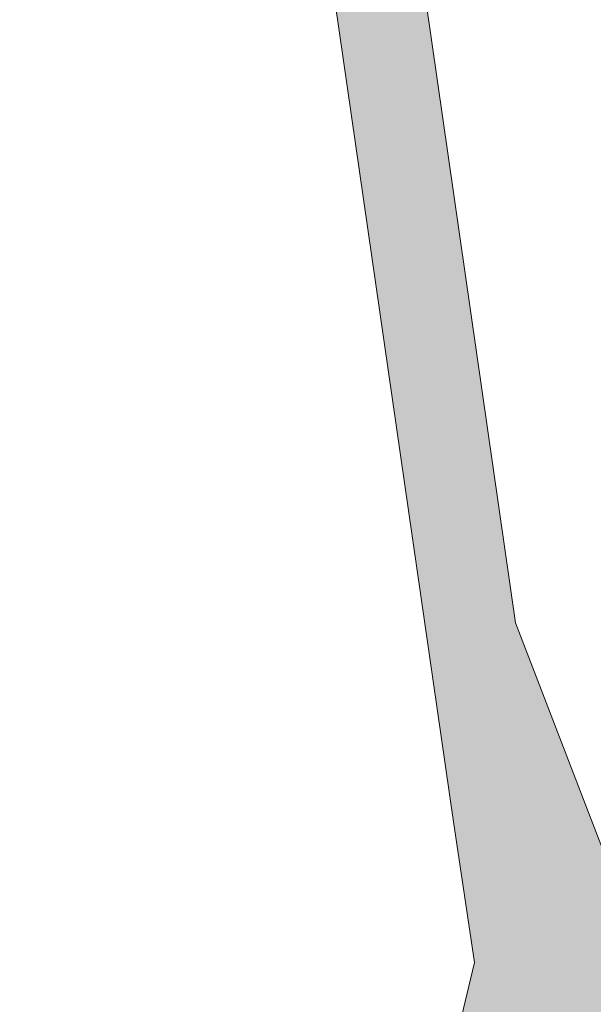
# Model space of a CAD drawing. Extents: x 97094 to 109644, y 463509 to 471969.
# Tile 35 of 256: x 99554 to 99564, y 467481 to 467499. Entities that reach past the tile are written whole.
import ezdxf

# ---------------------------------------------------------------- set-up
doc = ezdxf.new("R2010")
doc.units = 0
doc.layers.add('109 Onkruidbestrijding elementen', color=6, linetype='Continuous', lineweight=20, true_color=0xff00ff)

msp = doc.modelspace()

# ---------------------------------------------------------------- hatches: boundary and pattern name
at = {"layer": '109 Onkruidbestrijding elementen', "true_color": 0xff00ff}
msp.add_hatch(color=6, dxfattribs=at).paths.add_polyline_path([(99554.401, 467530.383), (99554.657, 467528.58), (99555.454, 467528.696), (99557.874, 467511.715), (99558.321, 467508.506), (99561.817, 467484.298), (99562.202, 467481.732), (99561.963, 467480.742), (99563.468, 467470.767), (99563.382, 467469.849), (99562.399, 467462.043), (99568.125, 467462.898), (99568.14, 467462.9), (99568.155, 467462.903), (99568.17, 467462.906), (99568.184, 467462.909), (99568.199, 467462.912), (99568.214, 467462.916), (99568.228, 467462.919), (99568.243, 467462.923), (99568.257, 467462.928), (99568.272, 467462.932), (99568.286, 467462.937), (99568.3, 467462.942), (99568.314, 467462.947), (99568.328, 467462.952), (99568.342, 467462.958), (99568.356, 467462.964), (99568.37, 467462.97), (99568.384, 467462.977), (99568.397, 467462.983), (99568.411, 467462.99), (99568.424, 467462.997), (99568.437, 467463.004), (99568.45, 467463.012), (99568.463, 467463.019), (99568.476, 467463.027), (99568.489, 467463.035), (99568.502, 467463.044), (99568.514, 467463.052), (99568.526, 467463.061), (99568.538, 467463.07), (99568.55, 467463.079), (99568.562, 467463.088), (99568.574, 467463.098), (99568.585, 467463.108), (99568.597, 467463.117), (99568.608, 467463.128), (99568.619, 467463.138), (99568.63, 467463.148), (99568.641, 467463.159), (99568.651, 467463.17), (99568.661, 467463.181), (99568.672, 467463.192), (99568.682, 467463.203), (99568.691, 467463.215), (99568.701, 467463.226), (99568.71, 467463.238), (99568.72, 467463.25), (99568.729, 467463.262), (99568.737, 467463.274), (99568.746, 467463.287), (99568.754, 467463.299), (99568.762, 467463.312), (99568.77, 467463.325), (99568.778, 467463.338), (99568.786, 467463.351), (99568.793, 467463.364), (99568.8, 467463.377), (99568.807, 467463.391), (99568.814, 467463.404), (99568.82, 467463.418), (99568.826, 467463.432), (99568.832, 467463.445), (99568.838, 467463.459), (99568.844, 467463.473), (99568.849, 467463.488), (99568.854, 467463.502), (99568.859, 467463.516), (99568.863, 467463.53), (99568.868, 467463.545), (99568.872, 467463.559), (99568.875, 467463.574), (99568.879, 467463.589), (99568.882, 467463.603), (99568.886, 467463.618), (99568.888, 467463.633), (99568.891, 467463.648), (99568.893, 467463.663), (99568.896, 467463.678), (99568.898, 467463.692), (99568.899, 467463.707), (99568.901, 467463.722), (99568.902, 467463.738), (99568.903, 467463.753), (99568.903, 467463.768), (99568.904, 467463.783), (99568.904, 467463.798), (99568.904, 467463.813), (99568.903, 467463.828), (99568.903, 467463.843), (99568.902, 467463.858), (99568.901, 467463.873), (99568.9, 467463.888), (99568.898, 467463.903), (99568.896, 467463.918), (99568.894, 467463.933), (99566.828, 467477.838), (99562.951, 467487.92), (99556.324, 467533.875), (99553.911, 467533.526), (99554.401, 467530.383)])

# ---------------------------------------------------------------- linework, layer by layer
at = {"layer": '109 Onkruidbestrijding elementen', "color": 3, "true_color": 0x00ff00}
for points in [[(99566.828, 467477.838), (99562.951, 467487.92), (99556.324, 467533.875)], [(99558.321, 467508.506), (99561.817, 467484.298), (99562.202, 467481.732), (99561.963, 467480.742)]]:
    msp.add_lwpolyline(points, dxfattribs=at)

doc.saveas('drawing.dxf')
